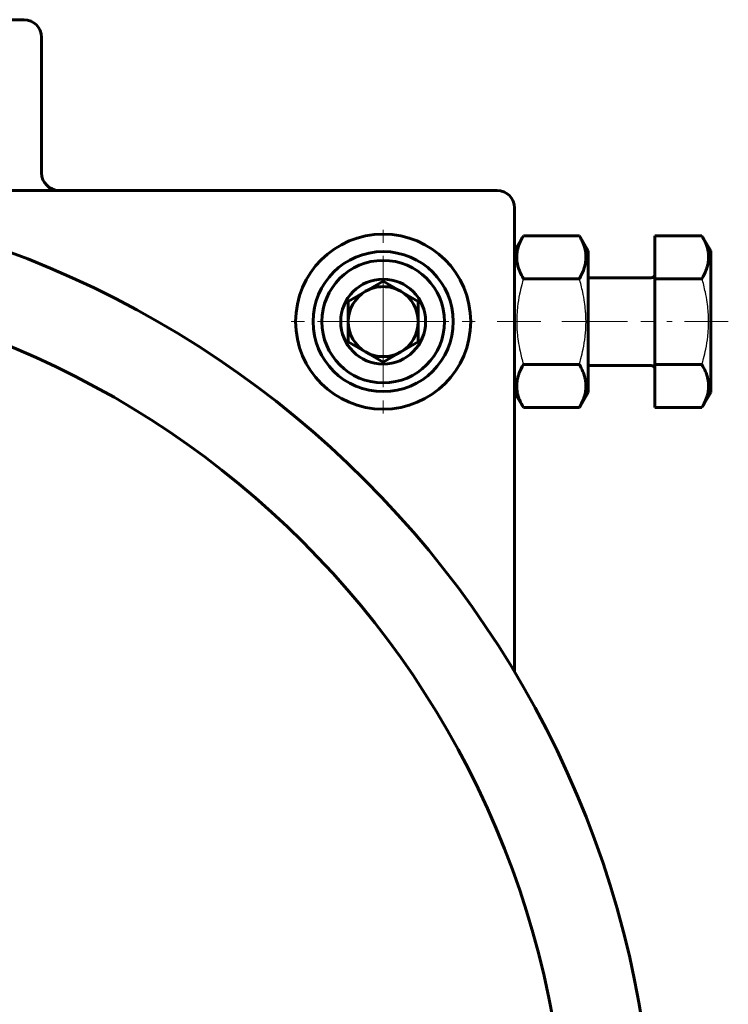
# Model space of a CAD drawing. Header units: millimetres. Extents: x -268 to 542, y -145 to 144.
# Tile 14 of 14: x 461 to 542, y 0 to 112. Entities that reach past the tile are written whole.
import ezdxf

# ---------------------------------------------------------------- set-up
doc = ezdxf.new("R2010")
doc.units = ezdxf.units.MM
for name, pattern in [('K5LT-1', [0]), ('K5LT_AXLED', [12, 7.5, -1.5, 1.5, -1.5]), ('K5LT_BASIC', [0])]:
    doc.linetypes.add(name, pattern=pattern)
doc.layers.add('Системный слой (1)', color=7, linetype='Continuous', true_color=0x6c6c6c)

# ---------------------------------------------------------------- blocks, each defined once
blk = doc.blocks.new('U70')
at = {"layer": 'Системный слой (1)', "color": 30, "linetype": 'K5LT_AXLED', "lineweight": 18, "true_color": 0xff8000}
for q in [(502.23, 90), (490.23, 78), (514.23, 78), (502.23, 66)]:
    blk.add_line((502.23, 78), q, dxfattribs=at)

msp = doc.modelspace()

# ---------------------------------------------------------------- linework, layer by layer
at = {"layer": 'Системный слой (1)', "color": 150, "linetype": 'K5LT_BASIC', "lineweight": 60, "true_color": 0x0080ff}
for p, q in [((461.23, 112.5), (379.23, 112.5)), ((463.23, 95), (463.23, 110.5)), ((515.23, 93), (420.23, 93)), ((517.23, 37.97), (517.23, 91)), ((517.23, 86.08), (518.24, 87.81)), ((518.24, 87.81), (524.63, 87.81)), ((524.63, 87.81), (525.63, 86.08)), ((533.23, 87.81), (533.23, 82.91)), ((533.23, 87.81), (538.63, 87.81)), ((538.63, 87.81), (539.63, 86.08)), ((525.63, 69.92), (525.63, 86.08)), ((539.63, 69.92), (539.63, 86.08)), ((502.23, 82.62), (498.23, 80.31)), ((506.23, 80.31), (502.23, 82.62)), ((518.24, 82.91), (524.63, 82.91)), ((532.83, 83), (525.63, 83)), ((533.23, 82.91), (538.63, 82.91)), ((533.23, 82.91), (533.23, 73.09)), ((498.23, 80.31), (498.23, 75.69)), ((506.23, 75.69), (506.23, 80.31)), ((498.23, 75.69), (502.23, 73.38)), ((502.23, 73.38), (506.23, 75.69)), ((518.24, 73.09), (524.63, 73.09)), ((532.83, 73), (525.63, 73)), ((533.23, 73.09), (538.63, 73.09)), ((533.23, 73.09), (533.23, 68.19)), ((517.23, 69.92), (518.24, 68.19)), ((524.63, 68.19), (525.63, 69.92)), ((538.63, 68.19), (539.63, 69.92)), ((518.24, 68.19), (524.63, 68.19)), ((533.23, 68.19), (538.63, 68.19))]:
    msp.add_line(p, q, dxfattribs=at)
at = {"layer": 'Системный слой (1)', "color": 30, "linetype": 'K5LT_AXLED', "lineweight": 18, "true_color": 0xff8000}
for p, q in [((515.23, 78), (520.24, 78)), ((522.63, 78), (535.23, 78)), ((536.63, 78), (541.63, 78))]:
    msp.add_line(p, q, dxfattribs=at)
at = {"layer": 'Системный слой (1)', "color": 150, "linetype": 'K5LT_BASIC', "lineweight": 60, "true_color": 0x0080ff}
for centre, radius in [((420.23, -20), 113), ((502.23, 78), 10), ((502.23, 78), 8), ((502.23, 78), 7), ((420.23, -20), 103), ((502.23, 78), 4.85)]:
    msp.add_circle(centre, radius, dxfattribs=at)
for centre, radius, start, end in [((461.23, 110.5), 2, 0, 90), ((465.23, 95), 2, 180, 270), ((515.23, 91), 2, 0, 90), ((532.83, 83.4), 0.4, 270, 0), ((502.23, 78), 4, 120, 180), ((502.23, 78), 4, 90, 120), ((502.23, 78), 4, 60, 90), ((502.23, 78), 4, 0, 60), ((502.23, 78), 4, 180, 240), ((502.23, 78), 4, 300, 0), ((502.23, 78), 4, 240, 300), ((532.83, 72.6), 0.4, 0, 90)]:
    msp.add_arc(centre, radius, start, end, dxfattribs=at)
for points in [[(518.24, 87.81), (518.06, 87.5), (517.85, 87.09), (517.66, 86.55), (517.57, 86.22), (517.51, 85.9), (517.48, 85.59), (517.47, 85.3), (517.49, 84.98), (517.54, 84.62), (517.65, 84.19), (517.86, 83.62), (518.08, 83.18), (518.24, 82.91)], [(524.63, 82.91), (524.81, 83.22), (525.01, 83.63), (525.2, 84.18), (525.29, 84.5), (525.35, 84.83), (525.38, 85.13), (525.39, 85.42), (525.37, 85.75), (525.32, 86.1), (525.21, 86.53), (525.01, 87.1), (524.78, 87.54), (524.63, 87.81)], [(538.63, 82.91), (538.81, 83.22), (539.01, 83.63), (539.2, 84.18), (539.29, 84.5), (539.35, 84.83), (539.38, 85.13), (539.39, 85.42), (539.37, 85.75), (539.32, 86.1), (539.21, 86.53), (539.01, 87.1), (538.78, 87.54), (538.63, 87.81)], [(518.24, 73.09), (518.06, 72.78), (517.85, 72.37), (517.66, 71.82), (517.57, 71.5), (517.51, 71.17), (517.48, 70.87), (517.47, 70.58), (517.49, 70.25), (517.54, 69.9), (517.65, 69.47), (517.86, 68.9), (518.08, 68.46), (518.24, 68.19)], [(524.63, 68.19), (524.81, 68.5), (525.01, 68.91), (525.2, 69.45), (525.29, 69.78), (525.35, 70.1), (525.38, 70.41), (525.39, 70.7), (525.37, 71.02), (525.32, 71.38), (525.21, 71.81), (525.01, 72.38), (524.78, 72.82), (524.63, 73.09)], [(538.63, 68.19), (538.81, 68.5), (539.01, 68.91), (539.2, 69.45), (539.29, 69.78), (539.35, 70.1), (539.38, 70.41), (539.39, 70.7), (539.37, 71.02), (539.32, 71.38), (539.21, 71.81), (539.01, 72.38), (538.78, 72.82), (538.63, 73.09)]]:
    msp.add_open_spline(points, degree=3, knots=[0, 0, 0, 0, 2.750356, 3.588044, 4.637308, 5.492849, 6.359079, 7.188001, 7.964308, 9.085494, 10.187714, 11.611112, 14, 14, 14, 14], dxfattribs=at)
at = {"layer": 'Системный слой (1)', "color": 7, "linetype": 'K5LT-1'}
for points in [[(518.24, 82.91), (518.17, 82.68), (518.01, 82.09), (517.77, 81.03), (517.59, 79.96), (517.52, 79.14), (517.49, 78.68), (517.48, 78.38), (517.48, 78.13), (517.48, 77.86), (517.48, 77.53), (517.5, 77.12), (517.54, 76.54), (517.64, 75.7), (517.82, 74.75), (518.03, 73.85), (518.16, 73.34), (518.24, 73.09)], [(524.63, 73.09), (524.69, 73.32), (524.85, 73.91), (525.1, 74.97), (525.27, 76.04), (525.35, 76.86), (525.37, 77.32), (525.38, 77.62), (525.39, 77.87), (525.39, 78.14), (525.38, 78.47), (525.36, 78.88), (525.32, 79.46), (525.22, 80.3), (525.05, 81.25), (524.84, 82.15), (524.7, 82.66), (524.63, 82.91)], [(538.63, 73.09), (538.69, 73.32), (538.85, 73.91), (539.1, 74.97), (539.27, 76.04), (539.35, 76.86), (539.37, 77.32), (539.38, 77.62), (539.39, 77.87), (539.39, 78.14), (539.38, 78.47), (539.36, 78.88), (539.32, 79.46), (539.22, 80.3), (539.05, 81.25), (538.84, 82.15), (538.7, 82.66), (538.63, 82.91)]]:
    msp.add_open_spline(points, degree=3, knots=[0, 0, 0, 0, 3.152296, 8.024027, 14.430358, 17.4743, 18.996271, 20.518242, 21.409855, 22.301468, 24.084694, 25.867919, 27.651145, 31.792504, 37.072525, 40.536262, 44, 44, 44, 44], dxfattribs=at)

# ---------------------------------------------------------------- block references
at = {"layer": 'Системный слой (1)'}
msp.add_blockref('U70', (0, 0), dxfattribs=at)

doc.saveas('drawing.dxf')
